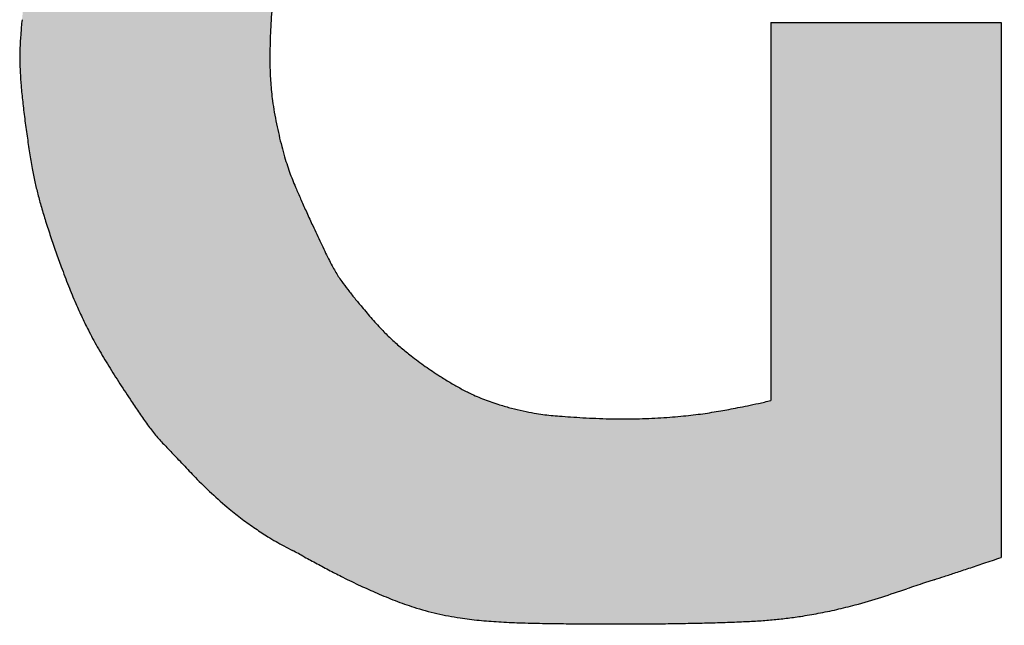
# Model space of a CAD drawing. Header units: inches. Extents: x 0 to 882, y 0 to 559.
# Tile 14 of 21: x 832.86 to 839.17, y 33.42 to 37.3. Entities that reach past the tile are written whole.
import ezdxf

# ---------------------------------------------------------------- set-up
doc = ezdxf.new("R2010")
doc.units = ezdxf.units.IN
doc.layers.add('1', color=7, linetype='Continuous')

# ---------------------------------------------------------------- blocks, each defined once
blk = doc.blocks.new('D_Size_Verigy_Frame', base_point=(6.35, 6.35))
at = {"layer": '1', "linetype": 'Continuous'}
h = blk.add_hatch(color=4, dxfattribs=at)
edge = h.paths.add_edge_path()
edge.add_arc((842.1634932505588, 39.45786441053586), 8.19576353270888, 203.3007915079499, 203.8411632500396)
edge.add_arc((845.118232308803, 40.76206562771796), 11.42553478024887, 203.8341430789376, 204.2667267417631)
edge.add_arc((847.2922386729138, 41.74113180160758), 13.80983206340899, 204.2628844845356, 204.6475898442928)
edge.add_arc((845.4373632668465, 40.88708415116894), 11.76778610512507, 204.634512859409, 204.9303898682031)
edge.add_arc((842.0848838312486, 39.32834615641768), 8.070654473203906, 204.9277695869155, 205.3582874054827)
edge.add_arc((839.7802154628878, 38.23551894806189), 5.520013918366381, 205.3531694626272, 205.9635356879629)
edge.add_arc((838.0669177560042, 37.40054806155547), 3.614085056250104, 205.9537135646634, 206.8297592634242)
edge.add_arc((836.7941843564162, 36.75594959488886), 2.18742584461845, 206.8095500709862, 208.1196269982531)
edge.add_arc((835.896742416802, 36.27566723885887), 1.169549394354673, 208.0894751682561, 210.0571898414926)
edge.add_arc((835.5947720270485, 36.10168771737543), 0.821046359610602, 210.1034124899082, 212.7675443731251)
edge.add_arc((835.6293590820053, 36.12509460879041), 0.8627987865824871, 212.8314683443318, 215.4819453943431)
edge.add_arc((836.1577470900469, 36.50570182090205), 1.513989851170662, 215.6040671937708, 218.0543250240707)
edge.add_arc((837.4931226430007, 37.54666125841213), 3.207158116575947, 217.9925581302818, 219.2600862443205)
edge.add_arc((841.0307575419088, 40.43478439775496), 7.774007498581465, 219.2413433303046, 219.7727695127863)
edge.add_arc((838.4434168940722, 38.25836026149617), 4.393089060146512, 219.5440625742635, 220.8731312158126)
edge.add_arc((836.4491838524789, 36.53386959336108), 1.756646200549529, 220.9059811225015, 224.1762382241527)
edge.add_arc((836.3466323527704, 36.44099548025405), 1.618382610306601, 224.3481399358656, 227.1827352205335)
edge.add_arc((836.5302873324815, 36.63836961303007), 1.887984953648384, 227.165504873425, 229.6430945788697)
edge.add_arc((836.6172571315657, 36.73995691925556), 2.021714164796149, 229.6291891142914, 231.9345564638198)
edge.add_arc((836.6864548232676, 36.83001161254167), 2.135279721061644, 231.9625806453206, 234.9969018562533)
edge.add_arc((836.9831819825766, 37.25539270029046), 2.653927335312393, 235.0174536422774, 237.4326962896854)
edge.add_arc((836.9719964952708, 37.22841893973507), 2.625178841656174, 237.3215384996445, 238.9488048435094)
edge.add_arc((836.5987104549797, 36.60800517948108), 1.901123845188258, 238.9423227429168, 241.1851432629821)
edge.add_arc((836.3676121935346, 36.18737280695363), 1.421188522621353, 241.174956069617, 244.1337805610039)
edge.add_arc((836.2867448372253, 36.02460587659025), 1.239449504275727, 244.2149143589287, 248.8958870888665)
edge.add_arc((836.3602075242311, 36.21863201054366), 1.446913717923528, 248.9484110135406, 253.0273004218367)
edge.add_arc((836.4857097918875, 36.62355977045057), 1.870841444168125, 252.9712251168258, 255.3767853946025)
edge.add_arc((836.5105165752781, 36.71407907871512), 1.964691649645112, 255.3432312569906, 257.6096659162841)
edge.add_arc((836.4373109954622, 36.37525250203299), 1.618049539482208, 257.5671133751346, 260.1282831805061)
edge.add_arc((836.378500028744, 36.04654580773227), 1.284127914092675, 260.1990400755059, 262.6642520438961)
edge.add_arc((836.4132371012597, 36.32785198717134), 1.567567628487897, 262.7178133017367, 264.6421911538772)
edge.add_arc((836.5875001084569, 38.19935356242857), 3.447164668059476, 264.6629700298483, 265.5705824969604)
edge.add_arc((836.9263624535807, 42.38854031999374), 7.650023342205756, 265.463365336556, 265.9973923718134)
edge.add_arc((836.8307066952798, 41.02232197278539), 6.280460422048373, 265.9979200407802, 266.7144170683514)
edge.add_arc((836.7775944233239, 40.09510206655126), 5.351720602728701, 266.7131685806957, 267.6135259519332)
edge.add_arc((836.7448676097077, 39.30480054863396), 4.560741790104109, 267.6108933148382, 268.7163586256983)
edge.add_arc((836.7287809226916, 38.57454117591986), 3.83030531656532, 268.7122219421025, 270.0622242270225)
edge.add_arc((836.7266085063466, 38.46915472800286), 3.724921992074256, 270.0974002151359, 271.3381684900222)
edge.add_arc((836.7179774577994, 38.85235299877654), 4.108217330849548, 271.3337019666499, 272.4477023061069)
edge.add_arc((836.7102430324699, 39.04032438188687), 4.296347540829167, 272.4436960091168, 273.4810355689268)
edge.add_arc((836.714836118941, 38.96995182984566), 4.225825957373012, 273.4768091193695, 274.4853551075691)
edge.add_arc((836.7437956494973, 38.60540196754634), 3.860127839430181, 274.4799896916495, 275.5140891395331)
edge.add_arc((836.8063098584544, 37.96261679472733), 3.214310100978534, 275.5059007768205, 276.6402232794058)
edge.add_arc((836.8774514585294, 37.34833017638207), 2.595917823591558, 276.6483534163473, 278.0161725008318)
edge.add_arc((836.8565748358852, 37.48720167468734), 2.736343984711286, 278.0435319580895, 279.2545982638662)
edge.add_arc((836.5872484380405, 39.13113022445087), 4.402188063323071, 279.273355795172, 280.031907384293)
edge.add_arc((836.2675429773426, 40.97530974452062), 6.273866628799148, 279.9731645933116, 280.4537596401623)
edge.add_arc((836.380088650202, 40.36234486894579), 5.650655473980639, 280.4592343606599, 281.0431274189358)
edge.add_arc((836.3382787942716, 40.57434582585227), 5.866739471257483, 281.047301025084, 281.6718852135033)
edge.add_arc((836.1818905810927, 41.32990868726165), 6.638317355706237, 281.6744656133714, 282.2936090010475)
edge.add_arc((835.9069538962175, 42.59076928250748), 7.928805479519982, 282.2948229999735, 282.8796421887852)
edge.add_line((837.6743144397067, 34.86144893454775), (837.6743144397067, 37.28381050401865))
edge.add_line((837.6743144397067, 37.28381050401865), (839.1487516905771, 37.28381050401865))
edge.add_line((839.1487516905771, 37.28381050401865), (839.1487516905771, 33.85656094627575))
edge.add_arc((816.7719475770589, 100.3067642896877), 70.11669477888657, 288.5155026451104, 288.61071861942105, ccw=False)
edge.add_arc((819.9894643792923, 90.70045700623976), 59.98587280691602, 288.41858174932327, 288.5151395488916, ccw=False)
edge.add_arc((821.2579779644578, 86.89347489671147), 55.97311328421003, 288.32773188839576, 288.41787494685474, ccw=False)
edge.add_arc((819.3921950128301, 92.52972593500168), 61.91015551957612, 288.2549656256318, 288.3266286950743, ccw=False)
edge.add_arc((805.5069645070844, 134.6338800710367), 106.2447855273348, 288.21626867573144, 288.25359141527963, ccw=False)
edge.add_line((838.7195777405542, 33.71372958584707), (838.6593727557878, 33.69390989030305))
edge.add_arc((853.0901216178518, -10.12532496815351), 46.13428070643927, 108.2279819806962, 108.3024481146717)
edge.add_arc((846.5518980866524, 9.642730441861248), 25.31303239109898, 108.3032491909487, 108.4366535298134)
edge.add_arc((834.1601211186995, 46.67032864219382), 13.73313246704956, 287.9182888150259, 288.62671505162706, ccw=False)
edge.add_arc((837.2505674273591, 37.11708982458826), 3.692454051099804, 285.12451786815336, 287.89663864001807, ccw=False)
edge.add_arc((837.4148331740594, 36.54768743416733), 3.099931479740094, 282.697334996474, 284.9395287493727, ccw=False)
edge.add_arc((837.3344061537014, 36.89953717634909), 3.460854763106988, 280.72505677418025, 282.7159315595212, ccw=False)
edge.add_arc((837.3511274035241, 36.80546856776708), 3.365317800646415, 278.7885523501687, 280.7433874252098, ccw=False)
edge.add_arc((837.4265315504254, 36.31667572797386), 2.870743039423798, 276.9467937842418, 278.7918065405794, ccw=False)
edge.add_arc((837.4332666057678, 36.27244603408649), 2.82602376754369, 275.08478820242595, 276.91970446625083, ccw=False)
edge.add_arc((837.3716071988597, 36.98028166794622), 3.536538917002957, 273.5420177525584, 275.06342527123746, ccw=False)
edge.add_arc((837.2404880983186, 39.10803747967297), 5.668330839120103, 272.4988195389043, 273.53610258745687, ccw=False)
edge.add_arc((837.0484327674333, 43.41233111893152), 9.976905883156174, 271.83006220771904, 272.5230006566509, ccw=False)
edge.add_arc((836.8974558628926, 48.07283731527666), 14.63985657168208, 271.31793081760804, 271.8381470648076, ccw=False)
edge.add_arc((836.7836346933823, 52.95496493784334), 19.52331064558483, 270.90503749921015, 271.3223362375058, ccw=False)
edge.add_arc((836.7123913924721, 57.39334461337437), 23.96226195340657, 270.55273704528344, 270.90773750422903, ccw=False)
edge.add_arc((836.6800540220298, 60.65257631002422), 27.22165396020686, 270.23522522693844, 270.55461931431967, ccw=False)
edge.add_arc((836.6733988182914, 62.08594226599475), 28.65503516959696, 269.9327900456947, 270.2367659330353, ccw=False)
edge.add_arc((836.6717557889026, 61.32155238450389), 27.89064389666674, 269.62760434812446, 269.9343233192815, ccw=False)
edge.add_arc((836.652002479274, 58.40810333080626), 24.97712800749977, 269.3001019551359, 269.6294784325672, ccw=False)
edge.add_arc((836.5952663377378, 53.84407742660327), 20.41274959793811, 268.9243021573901, 269.30285638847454, ccw=False)
edge.add_arc((836.3953707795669, 43.69853042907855), 10.2652421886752, 268.159391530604, 268.97673653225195, ccw=False)
edge.add_arc((836.2250024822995, 38.41767879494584), 4.981643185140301, 266.62487299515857, 268.1670274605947, ccw=False)
edge.add_arc((836.1178234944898, 36.59655501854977), 3.157368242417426, 264.3336356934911, 266.62084504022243, ccw=False)
edge.add_arc((836.0463803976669, 35.86842032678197), 2.425737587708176, 261.42267591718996, 264.31476814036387, ccw=False)
edge.add_arc((835.9876568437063, 35.48602822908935), 2.038864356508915, 257.2188888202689, 261.45176881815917, ccw=False)
edge.add_arc((835.9316552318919, 35.23620949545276), 1.782846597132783, 252.23772818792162, 257.1979151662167, ccw=False)
edge.add_arc((836.0464571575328, 35.5745366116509), 2.140076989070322, 248.7036860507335, 252.0739722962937, ccw=False)
edge.add_arc((836.5293873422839, 36.81722089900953), 3.473300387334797, 246.6480249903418, 248.72643426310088, ccw=False)
edge.add_arc((836.7075379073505, 37.25340633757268), 3.944382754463, 245.0978553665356, 246.78365035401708, ccw=False)
edge.add_arc((836.6762215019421, 37.1782396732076), 3.863019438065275, 243.20028745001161, 245.049717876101, ccw=False)
edge.add_arc((837.6492674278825, 39.10096252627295), 6.017939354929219, 242.3103047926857, 243.1848136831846, ccw=False)
edge.add_arc((840.1132134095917, 43.80204391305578), 11.3255934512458, 241.84168045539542, 242.3241847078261, ccw=False)
edge.add_arc((848.097381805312, 58.72200260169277), 28.24753515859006, 241.65593652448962, 241.8450326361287, ccw=False)
edge.add_arc((815.0512676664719, -2.529081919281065), 41.34945491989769, 61.64981970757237, 61.76814699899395)
edge.add_arc((842.5596407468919, 48.77749380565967), 16.86633463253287, 241.6733002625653, 241.8839929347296, ccw=False)
edge.add_arc((835.8042141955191, 36.24526800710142), 2.629324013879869, 240.4029698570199, 241.672977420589, ccw=False)
edge.add_arc((835.3396687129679, 35.4247302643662), 1.686412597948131, 238.31744700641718, 240.3578127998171, ccw=False)
edge.add_arc((835.505296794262, 35.68611296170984), 1.995835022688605, 235.4824198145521, 238.2122840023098, ccw=False)
edge.add_arc((835.7568478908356, 36.05527320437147), 2.442549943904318, 233.08750621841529, 235.5275021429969, ccw=False)
edge.add_arc((835.7115405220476, 35.99723839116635), 2.368937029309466, 230.5280826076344, 233.120648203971, ccw=False)
edge.add_arc((835.7338284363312, 36.01782341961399), 2.39899932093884, 226.8402027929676, 230.4297089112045, ccw=False)
edge.add_arc((836.2530218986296, 36.57084430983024), 3.157546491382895, 224.1916968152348, 226.83223419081, ccw=False)
edge.add_arc((838.5710857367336, 38.81883923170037), 6.386616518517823, 223.1448780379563, 224.1558670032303, ccw=False)
edge.add_arc((825.1654040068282, 26.26093047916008), 11.982199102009, 43.12179545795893, 43.62509697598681)
edge.add_arc((839.623844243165, 40.12569277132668), 8.049866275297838, 223.5168268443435, 224.058373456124, ccw=False)
edge.add_arc((834.6716453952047, 35.42112585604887), 1.219258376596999, 219.783461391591, 223.437057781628, ccw=False)
edge.add_arc((834.8282144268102, 35.53976026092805), 1.415518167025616, 216.0368949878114, 219.4183632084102, ccw=False)
edge.add_arc((835.9852411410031, 36.38524938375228), 2.848542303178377, 214.2926895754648, 216.0974192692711, ccw=False)
edge.add_arc((839.9077840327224, 39.06363008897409), 7.598285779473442, 213.6229569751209, 214.3134764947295, ccw=False)
edge.add_arc((843.2542334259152, 41.32546236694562), 11.63734567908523, 213.1025537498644, 213.7726937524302, ccw=False)
edge.add_arc((837.9526503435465, 37.86875241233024), 5.308394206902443, 211.6593192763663, 213.099708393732, ccw=False)
edge.add_arc((836.7826988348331, 37.14437696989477), 3.932349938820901, 209.7598901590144, 211.6227865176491, ccw=False)
edge.add_arc((836.0409062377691, 36.72170223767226), 3.078588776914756, 207.4804242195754, 209.7835522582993, ccw=False)
edge.add_arc((835.662378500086, 36.52093453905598), 2.65012975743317, 205.1929229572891, 207.405946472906, ccw=False)
edge.add_arc((836.1231445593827, 36.73631002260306), 3.158746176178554, 203.3637857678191, 205.1703536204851, ccw=False)
edge.add_arc((836.8486967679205, 37.05192704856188), 3.949971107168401, 201.6270997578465, 203.392906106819, ccw=False)
edge.add_arc((837.9303841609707, 37.47911137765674), 5.112955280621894, 200.1446688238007, 201.609620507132, ccw=False)
edge.add_arc((839.5649772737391, 38.08316795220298), 6.855587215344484, 199.3322824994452, 200.179467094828, ccw=False)
edge.add_arc((839.7425677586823, 38.14686075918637), 7.04424956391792, 198.4936656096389, 199.3429443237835, ccw=False)
edge.add_arc((838.7129135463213, 37.80380134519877), 5.958949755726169, 197.5225359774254, 198.5058068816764, ccw=False)
edge.add_arc((836.9976424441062, 37.26385969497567), 4.160703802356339, 196.2366787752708, 197.5438497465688, ccw=False)
edge.add_arc((835.4543503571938, 36.81493543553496), 2.553444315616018, 194.3262045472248, 196.2477757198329, ccw=False)
edge.add_arc((835.0738403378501, 36.71564958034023), 2.160200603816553, 192.0959708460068, 194.2719880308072, ccw=False)
edge.add_arc((835.7367713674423, 36.85533765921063), 2.837685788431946, 190.2792869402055, 192.0489187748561, ccw=False)
edge.add_arc((837.6809424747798, 37.21028027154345), 4.813991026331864, 189.1142219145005, 190.3068408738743, ccw=False)
edge.add_arc((839.3592945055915, 37.48187982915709), 6.514175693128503, 188.1739528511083, 189.1345767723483, ccw=False)
edge.add_arc((839.8781271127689, 37.5579735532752), 7.038556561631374, 187.2717755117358, 188.1865996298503, ccw=False)
edge.add_arc((839.0160482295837, 37.44941201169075), 6.169670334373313, 186.2663244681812, 187.2850564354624, ccw=False)
edge.add_arc((837.2273714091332, 37.25474976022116), 4.37043329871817, 184.9627119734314, 186.2890706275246, ccw=False)
edge.add_arc((835.4749997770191, 37.10344562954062), 2.611542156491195, 183.0852717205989, 184.981496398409, ccw=False)
edge.add_arc((834.7019808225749, 37.06107982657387), 1.83736357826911, 180.6195114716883, 183.0634784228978, ccw=False)
edge.add_arc((834.5533864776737, 37.05816963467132), 1.688746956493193, 178.0017601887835, 180.5752905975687, ccw=False)
edge.add_arc((835.0822953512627, 37.03703906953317), 2.218072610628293, 175.624705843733, 177.9326535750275, ccw=False)
edge.add_arc((836.8017394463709, 36.90587608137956), 3.942512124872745, 174.2459839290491, 175.6304330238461, ccw=False)
edge.add_arc((843.2542007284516, 36.25788329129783), 10.42742919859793, 173.6916656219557, 174.2579718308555, ccw=False)
edge.add_arc((850.4927287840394, 35.48552169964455), 17.70701570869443, 173.3677630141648, 173.7812204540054, ccw=False)
edge.add_arc((843.2049671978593, 36.33305784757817), 10.37013718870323, 172.6214329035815, 173.3686290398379, ccw=False)
edge.add_arc((839.8735103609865, 36.76530280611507), 7.010756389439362, 171.5025406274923, 172.6281715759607, ccw=False)
edge.add_arc((837.6481043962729, 37.09901159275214), 4.760469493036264, 169.8884834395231, 171.5170692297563, ccw=False)
edge.add_arc((836.9725637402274, 37.21401686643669), 4.075234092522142, 167.9207699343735, 169.8128147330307, ccw=False)
edge.add_arc((837.6714471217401, 37.06386364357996), 4.790065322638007, 166.3902225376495, 167.9138622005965, ccw=False)
edge.add_arc((839.324184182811, 36.66286961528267), 6.49075209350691, 165.3162301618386, 166.3828760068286, ccw=False)
edge.add_arc((836.5754996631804, 37.39744234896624), 3.645664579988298, 163.6509366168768, 165.5336465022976, ccw=False)
edge.add_arc((834.8415713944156, 37.90457569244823), 1.839096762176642, 159.8525895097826, 163.605648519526, ccw=False)
edge.add_arc((834.9581579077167, 37.85346099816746), 1.966170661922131, 156.2402095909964, 159.6244078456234, ccw=False)
edge.add_arc((835.8344994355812, 37.46936413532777), 2.922990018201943, 153.9269459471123, 156.2703743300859, ccw=False)
edge.add_arc((840.9195999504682, 34.96566551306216), 8.591030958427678, 153.1346751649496, 153.8341021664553, ccw=False)
edge.add_arc((829.3656605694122, 40.8196116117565), 4.361273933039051, 333.1219299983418, 334.4699176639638)
edge.add_arc((905.9494628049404, 5.08466320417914), 80.14965312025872, 154.9536423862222, 155.0137252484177, ccw=False)
edge.add_arc((834.3565477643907, 38.53887832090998), 1.126049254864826, 150.6201504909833, 154.9233636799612, ccw=False)
edge.add_arc((834.332501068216, 38.53936661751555), 1.104914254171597, 145.3150787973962, 150.0304533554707, ccw=False)
edge.add_arc((835.5739661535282, 37.68292900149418), 2.613131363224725, 143.36007310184, 145.3639443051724, ccw=False)
edge.add_arc((837.6990452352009, 36.12912053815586), 5.245630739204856, 142.704169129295, 143.5941976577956, ccw=False)
edge.add_arc((836.5475942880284, 37.00560818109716), 3.798540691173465, 141.4912920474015, 142.6975633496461, ccw=False)
edge.add_arc((837.5829955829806, 36.17006419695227), 5.12900211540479, 140.3853436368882, 141.3890904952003, ccw=False)
edge.add_arc((886.1113963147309, -3.989556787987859), 68.11948419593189, 140.3122570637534, 140.3901884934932, ccw=False)
edge.add_arc((821.0118137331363, 50.00477182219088), 16.45796679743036, 320.3895865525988, 320.7950493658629)
edge.add_arc((821.5858195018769, 49.53907912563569), 15.71881305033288, 320.7878819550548, 321.2061792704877)
edge.add_arc((839.5161789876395, 35.15111497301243), 7.270578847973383, 140.7963562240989, 141.3611535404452, ccw=False)
edge.add_arc((835.2598800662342, 38.62232385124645), 1.778277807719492, 138.4918444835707, 140.7815113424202, ccw=False)
edge.add_arc((834.8152339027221, 39.01434880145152), 1.185494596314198, 134.8497784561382, 138.4383660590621, ccw=False)
edge.add_arc((835.1135620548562, 38.70197797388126), 1.617372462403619, 130.7007102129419, 134.5381255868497, ccw=False)
edge.add_arc((836.3499333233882, 37.27185624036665), 3.507835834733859, 128.9449440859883, 130.7780007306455, ccw=False)
edge.add_arc((847.3162047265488, 23.70515277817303), 20.95244964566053, 128.6571340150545, 128.948644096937, ccw=False)
edge.add_arc((839.1554264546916, 33.98588623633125), 7.826700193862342, 128.3090183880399, 129.0174058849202, ccw=False)
edge.add_arc((835.3211763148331, 38.83672608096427), 1.643488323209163, 124.96493376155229, 128.2530000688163, ccw=False)
edge.add_arc((835.4986550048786, 38.56226048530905), 1.970157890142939, 121.47880990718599, 124.6204557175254, ccw=False)
edge.add_arc((836.5690338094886, 36.82294998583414), 4.012436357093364, 119.9763436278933, 121.5447247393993, ccw=False)
edge.add_arc((836.6126235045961, 36.77160820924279), 4.078707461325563, 118.9328488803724, 120.14640683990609, ccw=False)
edge.add_arc((835.7463443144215, 38.33880874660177), 2.288021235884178, 116.8814440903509, 118.9336088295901, ccw=False)
edge.add_arc((835.6360955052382, 38.54676730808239), 2.052689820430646, 114.3519521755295, 116.7611923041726, ccw=False)
edge.add_arc((836.2210359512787, 37.24933902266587), 3.475880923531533, 112.7824295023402, 114.3175967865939, ccw=False)
edge.add_arc((837.2609955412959, 34.79846071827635), 6.138260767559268, 112.13122239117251, 112.87356248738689, ccw=False)
edge.add_arc((837.2739852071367, 34.76974877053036), 6.169751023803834, 111.36468316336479, 112.14251490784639, ccw=False)
edge.add_arc((836.8404501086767, 35.88120385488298), 4.976736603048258, 110.4231481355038, 111.3780772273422, ccw=False)
edge.add_arc((836.2454482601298, 37.48330675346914), 3.267714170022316, 109.09676236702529, 110.4486465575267, ccw=False)
edge.add_arc((835.9802865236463, 38.23977407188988), 2.466127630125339, 107.60108515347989, 109.02520572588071, ccw=False)
edge.add_arc((836.2747012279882, 37.30543560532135), 3.445752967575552, 106.6154913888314, 107.56947501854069, ccw=False)
edge.add_arc((839.6578452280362, 25.95919633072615), 15.28563504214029, 106.38790259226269, 106.60594614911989, ccw=False)
edge.add_arc((842.485568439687, 16.53687063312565), 25.12303495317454, 106.32539209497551, 106.5120550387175, ccw=False)
edge.add_arc((837.0859372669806, 34.96955042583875), 5.9157524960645, 105.46956322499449, 106.31916638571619, ccw=False)
edge.add_arc((836.4201273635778, 37.37671601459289), 3.418203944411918, 103.96224372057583, 105.47569091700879, ccw=False)
edge.add_arc((836.4319095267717, 37.29747286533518), 3.497957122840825, 102.37036910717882, 103.83634987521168, ccw=False)
edge.add_arc((837.1965469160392, 33.81242049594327), 7.065906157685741, 101.6856459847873, 102.37265147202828, ccw=False)
edge.add_arc((831.2686730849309, 62.51355966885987), 22.24100598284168, 281.664586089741, 281.8598202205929)
edge.add_arc((832.1110853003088, 58.23229601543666), 17.87808813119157, 282.0375170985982, 282.2133895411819)
edge.add_arc((836.5318557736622, 37.81003433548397), 3.017174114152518, 101.23769525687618, 102.21942806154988, ccw=False)
edge.add_arc((836.2736291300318, 39.10172748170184), 1.699923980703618, 99.34736394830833, 101.18542063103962, ccw=False)
edge.add_arc((836.3615780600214, 38.53634497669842), 2.272089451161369, 97.1816611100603, 99.22006604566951, ccw=False)
edge.add_arc((836.5490783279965, 37.06843358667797), 3.751926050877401, 95.81197990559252, 97.2201036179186, ccw=False)
edge.add_arc((836.7072655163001, 35.53061104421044), 5.297862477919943, 94.74436176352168, 95.82979734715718, ccw=False)
edge.add_arc((836.8124109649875, 34.27756436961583), 6.555312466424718, 93.8342194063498, 94.75437400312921, ccw=False)
edge.add_arc((836.8547082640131, 33.65966476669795), 7.174657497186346, 92.98733522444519, 93.8412772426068, ccw=False)
edge.add_arc((836.8438465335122, 33.88329417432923), 6.95076596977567, 92.12577948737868, 92.9939917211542, ccw=False)
edge.add_arc((836.8089039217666, 34.87408482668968), 5.959361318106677, 90.40731191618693, 92.14340434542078, ccw=False)
edge.add_arc((836.8032333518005, 35.52259023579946), 5.310832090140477, 88.56405887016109, 90.39587307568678, ccw=False)
edge.add_arc((836.8014460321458, 35.50503846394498), 5.328423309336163, 86.7833175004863, 88.54957559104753, ccw=False)
edge.add_arc((836.7146432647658, 34.07110678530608), 6.764969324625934, 84.85625654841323, 86.73076498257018, ccw=False)
edge.add_arc((836.2806484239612, 29.24984387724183), 11.60572624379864, 83.76827135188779, 84.85626568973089, ccw=False)
edge.add_arc((836.3416863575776, 29.61158077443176), 11.23952158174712, 83.19404577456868, 83.87741722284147, ccw=False)
edge.add_arc((836.9670368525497, 34.84388018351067), 5.969984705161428, 81.94717558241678, 83.20248030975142, ccw=False)
edge.add_arc((837.2964126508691, 37.16440548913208), 3.626200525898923, 79.9902011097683, 81.96384129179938, ccw=False)
edge.add_arc((837.3664978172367, 37.60131376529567), 3.183768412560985, 77.79110308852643, 79.86560281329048, ccw=False)
edge.add_arc((836.945425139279, 35.66545534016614), 5.164891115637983, 76.51951859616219, 77.76713474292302, ccw=False)
edge.add_arc((832.065079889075, 15.31328443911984), 26.09402463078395, 76.26422236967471, 76.51620131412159, ccw=False)
edge.add_arc((842.4944741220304, 58.06140501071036), 17.90795956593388, 256.3256306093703, 256.6629092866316)
edge.add_arc((840.9913925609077, 51.72561929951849), 11.39632127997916, 256.6679672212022, 257.2331457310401)
edge.add_arc((840.5651956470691, 49.84828997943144), 9.471221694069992, 257.2379842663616, 257.9692017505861)
edge.add_arc((840.4502408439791, 49.31199705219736), 8.922747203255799, 257.973352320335, 258.8132847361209)
edge.add_arc((840.4752013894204, 49.44086145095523), 9.054005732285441, 258.8165392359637, 259.7165581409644)
edge.add_arc((840.5801838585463, 50.02170348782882), 9.644258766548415, 259.718902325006, 260.6406071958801)
edge.add_line((839.0117697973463, 40.50583229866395), (838.5984924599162, 39.16362883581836))
edge.add_arc((846.036208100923, 61.31507496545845), 23.3667751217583, 251.1522868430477, 251.4396688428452, ccw=False)
edge.add_arc((845.5907247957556, 60.00957423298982), 21.98735947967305, 250.8702639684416, 251.1518949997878, ccw=False)
edge.add_arc((845.3404799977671, 59.28749046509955), 21.22314263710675, 250.60089534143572, 250.8697056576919, ccw=False)
edge.add_arc((845.3632712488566, 59.35135882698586), 21.29095508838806, 250.353399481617, 250.6001318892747, ccw=False)
edge.add_arc((845.8469148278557, 60.70491249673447), 22.72832021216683, 250.1395847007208, 250.3523929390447, ccw=False)
edge.add_arc((847.3499485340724, 64.86419269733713), 27.15084458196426, 249.97419402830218, 250.1383052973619, ccw=False)
edge.add_arc((852.4810250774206, 78.93862442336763), 42.13141780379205, 249.875078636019, 249.9726323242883, ccw=False)
edge.add_line((837.9849469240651, 39.37955360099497), (837.9226817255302, 39.40237868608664))
edge.add_arc((835.9363599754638, 34.01641341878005), 5.740565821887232, 69.75623396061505, 70.47046638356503)
edge.add_arc((837.1924578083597, 37.55592386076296), 1.984781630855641, 70.48781919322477, 72.51034466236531)
edge.add_arc((837.3494689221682, 38.04958379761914), 1.466756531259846, 72.56469225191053, 75.44060861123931)
edge.add_arc((837.2869693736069, 37.79997796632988), 1.724059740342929, 75.51552367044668, 77.61099030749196)
edge.add_arc((837.1501816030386, 37.18004579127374), 2.358903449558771, 77.59648339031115, 79.23921208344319)
edge.add_arc((837.013866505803, 36.46542891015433), 3.086405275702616, 79.23006713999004, 80.55498205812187)
edge.add_arc((836.8823211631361, 35.67717794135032), 3.885557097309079, 80.54894772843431, 81.64375806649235)
edge.add_arc((836.7323408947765, 34.65391992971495), 4.919748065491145, 81.64747857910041, 82.63353238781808)
edge.add_arc((836.568454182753, 33.39106399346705), 6.193193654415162, 82.62782678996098, 83.41451800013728)
edge.add_arc((836.4273122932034, 32.17274333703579), 7.4196625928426, 83.41075749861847, 84.05392443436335)
edge.add_arc((836.3179087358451, 31.12613472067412), 8.47197366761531, 84.05125823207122, 84.58837955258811)
edge.add_arc((836.630150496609, 34.47492019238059), 5.108669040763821, 84.532586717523, 85.23974333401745)
edge.add_arc((836.8246378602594, 36.80702034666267), 2.768473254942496, 85.24560933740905, 86.51360780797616)
edge.add_arc((836.8658817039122, 37.47406267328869), 2.100157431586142, 86.5300772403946, 88.22140349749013)
edge.add_arc((836.8702236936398, 37.59130545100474), 1.982836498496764, 88.24165919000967, 90.12761472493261)
edge.add_arc((836.8741665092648, 37.0358523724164), 2.53829842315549, 90.18868801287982, 92.06456914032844)
edge.add_arc((836.9113622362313, 35.96623067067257), 3.608566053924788, 92.04293856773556, 93.44360840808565)
edge.add_arc((836.9710161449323, 34.95839470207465), 4.618165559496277, 93.4313183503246, 94.55208235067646)
edge.add_arc((837.026658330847, 34.24973804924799), 5.329002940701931, 94.54373841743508, 95.50534344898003)
edge.add_arc((837.040367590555, 34.10014066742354), 5.479225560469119, 95.49795942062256, 96.39208521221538)
edge.add_arc((836.8367852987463, 35.88553954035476), 3.682262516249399, 96.33692093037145, 97.47076065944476)
edge.add_arc((836.6497307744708, 37.31288469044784), 2.242712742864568, 97.47375088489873, 99.24284991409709)
edge.add_arc((836.5615226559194, 37.85752829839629), 1.690972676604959, 99.25699502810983, 101.5568607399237)
edge.add_arc((836.5259719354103, 38.03426466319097), 1.510697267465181, 101.5787612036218, 104.1887048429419)
edge.add_arc((836.5854202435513, 37.81028320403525), 1.742419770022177, 104.27858235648, 107.7279633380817)
edge.add_arc((836.7448129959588, 37.30922631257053), 2.268217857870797, 107.7090903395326, 110.5044089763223)
edge.add_arc((836.9425789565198, 36.77857663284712), 2.83452177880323, 110.4914897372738, 112.818317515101)
edge.add_arc((837.2386023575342, 36.07396601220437), 3.598789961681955, 112.8119671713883, 114.10476516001)
edge.add_arc((837.6495570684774, 35.15386021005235), 4.606499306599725, 114.0965867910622, 115.0925525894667)
edge.add_arc((838.087173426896, 34.21819755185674), 5.63944291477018, 115.0876598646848, 115.8632184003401)
edge.add_arc((838.5551512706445, 33.25215807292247), 6.712865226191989, 115.860610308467, 116.4578124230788)
edge.add_arc((836.5957052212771, 37.17023352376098), 2.332165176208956, 116.2474030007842, 117.9440132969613)
edge.add_arc((836.0067404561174, 38.28400060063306), 1.072264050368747, 118.0308887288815, 121.6460502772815)
edge.add_arc((836.014265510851, 38.27556553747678), 1.083394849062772, 121.75078954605, 124.7224175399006)
edge.add_arc((836.0797868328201, 38.18039796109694), 1.19893617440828, 124.7054909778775, 127.5758910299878)
edge.add_arc((836.0951560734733, 38.15997083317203), 1.224497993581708, 127.5629828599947, 130.5030727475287)
edge.add_arc((836.228613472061, 38.00733769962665), 1.427236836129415, 130.5971571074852, 133.6732750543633)
edge.add_arc((836.5830931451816, 37.63499112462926), 1.941335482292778, 133.6517080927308, 135.9136715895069)
edge.add_arc((837.043738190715, 37.18807376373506), 2.583152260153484, 135.9019719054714, 137.546624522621)
edge.add_arc((837.0623799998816, 37.16675630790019), 2.611297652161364, 137.4776062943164, 138.9543322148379)
edge.add_arc((836.8467723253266, 37.35560697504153), 2.324678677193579, 138.9752226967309, 140.6090849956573)
edge.add_arc((837.0434465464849, 37.19530234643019), 2.578406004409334, 140.6295759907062, 142.1617992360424)
edge.add_arc((837.7676833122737, 36.63348133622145), 3.495009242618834, 142.1712298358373, 143.454040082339)
edge.add_arc((838.5846239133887, 36.02656018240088), 4.512724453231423, 143.439737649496, 144.4829340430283)
edge.add_arc((839.0194283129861, 35.71518510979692), 5.047522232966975, 144.4733560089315, 145.4150874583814)
edge.add_arc((838.8711006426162, 35.81651502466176), 4.867888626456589, 145.4060091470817, 146.3551429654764)
edge.add_arc((837.2847840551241, 36.86710118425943), 2.965232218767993, 146.2722828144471, 147.8457173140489)
edge.add_arc((836.1649938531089, 37.57074453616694), 1.642717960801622, 147.8374796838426, 150.5056895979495)
edge.add_arc((835.6962220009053, 37.83597800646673), 1.104112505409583, 150.5091478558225, 154.3015234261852)
edge.add_arc((835.6147744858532, 37.87802348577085), 1.012491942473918, 154.4468549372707, 158.461490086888)
edge.add_arc((835.8848467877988, 37.77217797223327), 1.302564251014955, 158.4921168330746, 161.663407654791)
edge.add_arc((836.6221060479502, 37.52814886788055), 2.079160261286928, 161.6717402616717, 163.7639848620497)
edge.add_arc((837.9749549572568, 37.13039417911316), 3.489267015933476, 163.7041788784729, 165.1718193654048)
edge.add_arc((839.0146751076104, 36.85392391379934), 4.565116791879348, 165.1570512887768, 166.3360612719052)
edge.add_arc((839.7317224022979, 36.67869740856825), 5.303263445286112, 166.3265367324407, 167.3576606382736)
edge.add_arc((839.8794228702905, 36.64478758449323), 5.454804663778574, 167.3496638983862, 168.3356302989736)
edge.add_arc((838.8098334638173, 36.86269651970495), 4.363248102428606, 168.2983508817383, 169.7174827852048)
edge.add_arc((837.7631214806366, 37.05297952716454), 3.299380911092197, 169.7241998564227, 171.5313971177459)
edge.add_arc((837.3044221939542, 37.12189582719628), 2.835533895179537, 171.5437921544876, 173.6223613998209)
edge.add_arc((837.5897234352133, 37.09430730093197), 3.122136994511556, 173.7007915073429, 176.6571528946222)
edge.add_arc((838.3613319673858, 37.04804744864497), 3.895130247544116, 176.6396751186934, 179.0072345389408)
edge.add_arc((837.4563226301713, 37.05654918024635), 2.990118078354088, 178.8696556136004, 180.9419152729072)
edge.add_arc((836.5059635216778, 37.04200051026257), 2.039648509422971, 180.972142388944, 184.070089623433)
edge.add_arc((836.2867914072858, 37.02772297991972), 1.820016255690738, 184.1114744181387, 187.790166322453)
edge.add_arc((836.559763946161, 37.06657449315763), 2.095736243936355, 187.8309769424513, 189.8408103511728)
edge.add_arc((836.9984190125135, 37.14199634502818), 2.540827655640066, 189.8259499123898, 191.5264262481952)
edge.add_arc((837.244891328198, 37.19170763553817), 2.792262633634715, 191.5153185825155, 193.0592011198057)
edge.add_arc((837.2135131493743, 37.18390244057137), 2.759932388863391, 193.0485473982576, 194.563783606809)
edge.add_arc((836.8823953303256, 37.09727970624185), 2.417672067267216, 194.5501023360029, 196.176973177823)
edge.add_arc((836.3221743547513, 36.93399555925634), 1.834140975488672, 196.1539009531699, 198.0975440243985)
edge.add_arc((835.8932803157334, 36.79478269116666), 1.383220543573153, 198.1349861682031, 200.3954121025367)
edge.add_arc((836.0481616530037, 36.85398884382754), 1.549026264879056, 200.4515910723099, 202.3499817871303)
edge.add_arc((837.4484098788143, 37.43128592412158), 3.063610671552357, 202.3774141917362, 203.3718077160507)
at = {"layer": '1', "color": 4, "linetype": 'Continuous'}
for p, q in [((837.6743144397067, 37.28381050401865), (837.6743144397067, 34.86144893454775)), ((837.6743144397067, 37.28381050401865), (839.1487516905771, 37.28381050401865)), ((839.1487516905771, 37.28381050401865), (839.1487516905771, 33.85656094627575)), ((838.7195777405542, 33.71372958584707), (838.6593727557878, 33.69390989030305))]:
    blk.add_line(p, q, dxfattribs=at)
for centre, radius, start, end in [((837.5897234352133, 37.09430730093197), 3.122136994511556, 173.7007915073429, 176.6571528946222), ((836.8017394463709, 36.90587608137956), 3.942512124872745, 174.2459839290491, 175.6304330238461), ((838.3613319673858, 37.04804744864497), 3.895130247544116, 176.6396751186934, 179.0072345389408), ((835.0822953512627, 37.03703906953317), 2.218072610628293, 175.6247058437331, 177.9326535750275), ((834.5533864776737, 37.05816963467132), 1.688746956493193, 178.0017601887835, 180.5752905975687), ((837.4563226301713, 37.05654918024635), 2.990118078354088, 178.8696556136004, 180.9419152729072), ((834.7019808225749, 37.06107982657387), 1.83736357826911, 180.6195114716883, 183.0634784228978), ((835.4749997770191, 37.10344562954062), 2.611542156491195, 183.0852717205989, 184.981496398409), ((836.5059635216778, 37.04200051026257), 2.039648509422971, 180.972142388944, 184.070089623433), ((836.2867914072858, 37.02772297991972), 1.820016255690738, 184.1114744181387, 187.790166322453), ((837.2273714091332, 37.25474976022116), 4.37043329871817, 184.9627119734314, 186.2890706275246), ((839.0160482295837, 37.44941201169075), 6.169670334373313, 186.2663244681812, 187.2850564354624), ((836.559763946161, 37.06657449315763), 2.095736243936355, 187.8309769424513, 189.8408103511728), ((836.9984190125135, 37.14199634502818), 2.540827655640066, 189.8259499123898, 191.5264262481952), ((839.8781271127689, 37.5579735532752), 7.038556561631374, 187.2717755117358, 188.1865996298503), ((837.244891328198, 37.19170763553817), 2.792262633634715, 191.5153185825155, 193.0592011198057), ((839.3592945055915, 37.48187982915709), 6.514175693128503, 188.1739528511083, 189.1345767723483), ((837.2135131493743, 37.18390244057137), 2.759932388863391, 193.0485473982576, 194.563783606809), ((837.6809424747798, 37.21028027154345), 4.813991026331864, 189.1142219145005, 190.3068408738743), ((836.8823953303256, 37.09727970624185), 2.417672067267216, 194.5501023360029, 196.176973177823), ((836.3221743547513, 36.93399555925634), 1.834140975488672, 196.1539009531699, 198.0975440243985), ((835.7367713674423, 36.85533765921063), 2.837685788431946, 190.2792869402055, 192.0489187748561), ((835.8932803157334, 36.79478269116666), 1.383220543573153, 198.1349861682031, 200.3954121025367), ((835.0738403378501, 36.71564958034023), 2.160200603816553, 192.0959708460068, 194.2719880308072), ((836.0481616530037, 36.85398884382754), 1.549026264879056, 200.4515910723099, 202.3499817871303), ((837.4484098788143, 37.43128592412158), 3.063610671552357, 202.3774141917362, 203.3718077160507), ((842.1634932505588, 39.45786441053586), 8.19576353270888, 203.3007915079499, 203.8411632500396), ((835.4543503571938, 36.81493543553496), 2.553444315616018, 194.3262045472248, 196.2477757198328), ((845.118232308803, 40.76206562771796), 11.42553478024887, 203.8341430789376, 204.2667267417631), ((836.9976424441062, 37.26385969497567), 4.160703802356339, 196.2366787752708, 197.5438497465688), ((838.7129135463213, 37.80380134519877), 5.958949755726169, 197.5225359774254, 198.5058068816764), ((847.2922386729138, 41.74113180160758), 13.80983206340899, 204.2628844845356, 204.6475898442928), ((845.4373632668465, 40.88708415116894), 11.76778610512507, 204.634512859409, 204.9303898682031), ((839.7425677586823, 38.14686075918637), 7.04424956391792, 198.4936656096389, 199.3429443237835), ((842.0848838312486, 39.32834615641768), 8.070654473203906, 204.9277695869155, 205.3582874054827), ((839.7802154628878, 38.23551894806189), 5.520013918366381, 205.3531694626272, 205.9635356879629), ((838.0669177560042, 37.40054806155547), 3.614085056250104, 205.9537135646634, 206.8297592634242), ((839.5649772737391, 38.08316795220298), 6.855587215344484, 199.3322824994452, 200.179467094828), ((836.7941843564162, 36.75594959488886), 2.18742584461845, 206.8095500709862, 208.1196269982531), ((837.9303841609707, 37.47911137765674), 5.112955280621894, 200.1446688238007, 201.609620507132), ((835.896742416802, 36.27566723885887), 1.169549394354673, 208.0894751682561, 210.0571898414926), ((835.5947720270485, 36.10168771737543), 0.821046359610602, 210.1034124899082, 212.7675443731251), ((835.6293590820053, 36.12509460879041), 0.8627987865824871, 212.8314683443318, 215.4819453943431), ((836.8486967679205, 37.05192704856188), 3.949971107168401, 201.6270997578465, 203.392906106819), ((836.1577470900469, 36.50570182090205), 1.513989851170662, 215.6040671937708, 218.0543250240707), ((837.4931226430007, 37.54666125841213), 3.207158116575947, 217.9925581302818, 219.2600862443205), ((841.0307575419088, 40.43478439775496), 7.774007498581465, 219.2413433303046, 219.7727695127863), ((836.1231445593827, 36.73631002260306), 3.158746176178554, 203.3637857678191, 205.1703536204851), ((838.4434168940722, 38.25836026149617), 4.393089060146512, 219.5440625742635, 220.8731312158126), ((835.662378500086, 36.52093453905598), 2.65012975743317, 205.1929229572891, 207.405946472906), ((836.4491838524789, 36.53386959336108), 1.756646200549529, 220.9059811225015, 224.1762382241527), ((836.0409062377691, 36.72170223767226), 3.078588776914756, 207.4804242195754, 209.7835522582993), ((836.3466323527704, 36.44099548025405), 1.618382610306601, 224.3481399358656, 227.1827352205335), ((836.5302873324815, 36.63836961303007), 1.887984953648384, 227.165504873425, 229.6430945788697), ((836.7826988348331, 37.14437696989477), 3.932349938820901, 209.7598901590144, 211.6227865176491), ((836.6172571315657, 36.73995691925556), 2.021714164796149, 229.6291891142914, 231.9345564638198), ((836.6864548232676, 36.83001161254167), 2.135279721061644, 231.9625806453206, 234.9969018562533), ((837.9526503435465, 37.86875241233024), 5.308394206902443, 211.6593192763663, 213.099708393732), ((836.9831819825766, 37.25539270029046), 2.653927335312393, 235.0174536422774, 237.4326962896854), ((836.9719964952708, 37.22841893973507), 2.625178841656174, 237.3215384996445, 238.9488048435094), ((843.2542334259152, 41.32546236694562), 11.63734567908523, 213.1025537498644, 213.7726937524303), ((836.5987104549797, 36.60800517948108), 1.901123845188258, 238.9423227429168, 241.1851432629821), ((836.3676121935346, 36.18737280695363), 1.421188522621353, 241.174956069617, 244.1337805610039), ((836.2867448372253, 36.02460587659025), 1.239449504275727, 244.2149143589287, 248.8958870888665), ((839.9077840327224, 39.06363008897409), 7.598285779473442, 213.6229569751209, 214.3134764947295), ((836.3602075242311, 36.21863201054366), 1.446913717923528, 248.9484110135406, 253.0273004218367), ((836.4857097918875, 36.62355977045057), 1.870841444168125, 252.9712251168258, 255.3767853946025), ((836.5105165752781, 36.71407907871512), 1.964691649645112, 255.3432312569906, 257.6096659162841), ((836.380088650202, 40.36234486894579), 5.650655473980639, 280.4592343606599, 281.0431274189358), ((836.3382787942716, 40.57434582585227), 5.866739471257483, 281.047301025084, 281.6718852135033), ((836.1818905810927, 41.32990868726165), 6.638317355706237, 281.6744656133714, 282.2936090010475), ((835.9069538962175, 42.59076928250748), 7.928805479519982, 282.2948229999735, 282.8796421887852), ((835.9852411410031, 36.38524938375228), 2.848542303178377, 214.2926895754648, 216.0974192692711), ((836.4373109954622, 36.37525250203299), 1.618049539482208, 257.5671133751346, 260.1282831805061), ((836.378500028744, 36.04654580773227), 1.284127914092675, 260.1990400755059, 262.6642520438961), ((836.4132371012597, 36.32785198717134), 1.567567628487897, 262.7178133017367, 264.6421911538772), ((836.5875001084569, 38.19935356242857), 3.447164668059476, 264.6629700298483, 265.5705824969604), ((836.9263624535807, 42.38854031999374), 7.650023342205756, 265.463365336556, 265.9973923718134), ((836.8307066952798, 41.02232197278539), 6.280460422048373, 265.9979200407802, 266.7144170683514), ((836.7775944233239, 40.09510206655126), 5.351720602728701, 266.7131685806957, 267.6135259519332), ((836.7448676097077, 39.30480054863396), 4.560741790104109, 267.6108933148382, 268.7163586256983), ((836.7287809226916, 38.57454117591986), 3.83030531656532, 268.7122219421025, 270.0622242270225), ((836.7266085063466, 38.46915472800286), 3.724921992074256, 270.0974002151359, 271.3381684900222), ((836.7179774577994, 38.85235299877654), 4.108217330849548, 271.3337019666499, 272.4477023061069), ((836.7102430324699, 39.04032438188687), 4.296347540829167, 272.4436960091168, 273.4810355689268), ((836.714836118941, 38.96995182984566), 4.225825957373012, 273.4768091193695, 274.4853551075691), ((836.7437956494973, 38.60540196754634), 3.860127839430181, 274.4799896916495, 275.5140891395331), ((836.8063098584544, 37.96261679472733), 3.214310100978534, 275.5059007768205, 276.6402232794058), ((836.8774514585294, 37.34833017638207), 2.595917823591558, 276.6483534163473, 278.0161725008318), ((836.8565748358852, 37.48720167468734), 2.736343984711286, 278.0435319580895, 279.2545982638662), ((836.5872484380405, 39.13113022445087), 4.402188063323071, 279.273355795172, 280.031907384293), ((836.2675429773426, 40.97530974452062), 6.273866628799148, 279.9731645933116, 280.4537596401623), ((834.8282144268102, 35.53976026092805), 1.415518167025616, 216.0368949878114, 219.4183632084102), ((834.6716453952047, 35.42112585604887), 1.219258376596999, 219.783461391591, 223.437057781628), ((839.623844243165, 40.12569277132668), 8.049866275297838, 223.5168268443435, 224.058373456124), ((825.1654040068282, 26.26093047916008), 11.982199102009, 43.12179545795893, 43.62509697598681), ((838.5710857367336, 38.81883923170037), 6.386616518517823, 223.1448780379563, 224.1558670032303), ((836.2530218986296, 36.57084430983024), 3.157546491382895, 224.1916968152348, 226.83223419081), ((835.7338284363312, 36.01782341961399), 2.39899932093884, 226.8402027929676, 230.4297089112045), ((835.7115405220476, 35.99723839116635), 2.368937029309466, 230.5280826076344, 233.120648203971), ((835.7568478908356, 36.05527320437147), 2.442549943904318, 233.0875062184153, 235.5275021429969), ((835.505296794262, 35.68611296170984), 1.995835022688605, 235.4824198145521, 238.2122840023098), ((835.3396687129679, 35.4247302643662), 1.686412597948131, 238.3174470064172, 240.3578127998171), ((835.8042141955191, 36.24526800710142), 2.629324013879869, 240.4029698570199, 241.672977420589), ((842.5596407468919, 48.77749380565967), 16.86633463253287, 241.6733002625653, 241.8839929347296), ((815.0512676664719, -2.52908191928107), 41.34945491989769, 61.64981970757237, 61.76814699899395), ((848.097381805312, 58.72200260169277), 28.24753515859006, 241.6559365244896, 241.8450326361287), ((840.1132134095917, 43.80204391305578), 11.3255934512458, 241.8416804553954, 242.3241847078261), ((819.9894643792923, 90.70045700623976), 59.98587280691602, 288.4185817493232, 288.5151395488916), ((816.7719475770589, 100.3067642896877), 70.11669477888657, 288.5155026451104, 288.610718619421), ((837.6492674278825, 39.10096252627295), 6.017939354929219, 242.3103047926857, 243.1848136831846), ((805.5069645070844, 134.6338800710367), 106.2447855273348, 288.2162686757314, 288.2535914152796), ((819.3921950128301, 92.52972593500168), 61.91015551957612, 288.2549656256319, 288.3266286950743), ((821.2579779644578, 86.89347489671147), 55.97311328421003, 288.3277318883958, 288.4178749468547), ((836.6762215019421, 37.1782396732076), 3.863019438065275, 243.2002874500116, 245.049717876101), ((836.7075379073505, 37.25340633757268), 3.944382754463, 245.0978553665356, 246.7836503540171), ((846.5518980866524, 9.64273044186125), 25.31303239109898, 108.3032491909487, 108.4366535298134), ((853.0901216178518, -10.12532496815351), 46.13428070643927, 108.2279819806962, 108.3024481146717), ((836.5293873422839, 36.81722089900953), 3.473300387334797, 246.6480249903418, 248.7264342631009), ((834.1601211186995, 46.67032864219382), 13.73313246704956, 287.9182888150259, 288.626715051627), ((836.0464571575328, 35.5745366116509), 2.140076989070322, 248.7036860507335, 252.0739722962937), ((837.4148331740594, 36.54768743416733), 3.099931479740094, 282.697334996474, 284.9395287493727), ((837.2505674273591, 37.11708982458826), 3.692454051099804, 285.1245178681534, 287.8966386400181), ((835.9316552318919, 35.23620949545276), 1.782846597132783, 252.2377281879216, 257.1979151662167), ((835.9876568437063, 35.48602822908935), 2.038864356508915, 257.2188888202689, 261.4517688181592), ((837.3511274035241, 36.80546856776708), 3.365317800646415, 278.7885523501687, 280.7433874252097), ((837.3344061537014, 36.89953717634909), 3.460854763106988, 280.7250567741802, 282.7159315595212), ((836.0463803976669, 35.86842032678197), 2.425737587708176, 261.42267591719, 264.3147681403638), ((836.1178234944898, 36.59655501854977), 3.157368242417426, 264.3336356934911, 266.6208450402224), ((836.2250024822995, 38.41767879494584), 4.981643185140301, 266.6248729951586, 268.1670274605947), ((836.3953707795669, 43.69853042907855), 10.2652421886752, 268.159391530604, 268.9767365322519), ((836.5952663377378, 53.84407742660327), 20.41274959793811, 268.9243021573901, 269.3028563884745), ((836.652002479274, 58.40810333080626), 24.97712800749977, 269.300101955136, 269.6294784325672), ((836.6717557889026, 61.32155238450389), 27.89064389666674, 269.6276043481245, 269.9343233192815), ((836.6733988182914, 62.08594226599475), 28.65503516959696, 269.9327900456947, 270.2367659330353), ((836.6800540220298, 60.65257631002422), 27.22165396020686, 270.2352252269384, 270.5546193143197), ((836.7123913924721, 57.39334461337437), 23.96226195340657, 270.5527370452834, 270.907737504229), ((836.7836346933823, 52.95496493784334), 19.52331064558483, 270.9050374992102, 271.3223362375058), ((836.8974558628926, 48.07283731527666), 14.63985657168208, 271.317930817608, 271.8381470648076), ((837.0484327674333, 43.41233111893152), 9.976905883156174, 271.830062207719, 272.5230006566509), ((837.2404880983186, 39.10803747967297), 5.668330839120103, 272.4988195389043, 273.5361025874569), ((837.3716071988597, 36.98028166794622), 3.536538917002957, 273.5420177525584, 275.0634252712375), ((837.4332666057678, 36.27244603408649), 2.82602376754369, 275.084788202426, 276.9197044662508), ((837.4265315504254, 36.31667572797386), 2.870743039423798, 276.9467937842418, 278.7918065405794)]:
    blk.add_arc(centre, radius, start, end, dxfattribs=at)
blk = doc.blocks.new('1')
blk.add_blockref('D_Size_Verigy_Frame', (6.35, 6.35))

msp = doc.modelspace()

# ---------------------------------------------------------------- block references
at = {"layer": '1'}
msp.add_blockref('1', (0, 0), dxfattribs=at)

doc.saveas('drawing.dxf')
